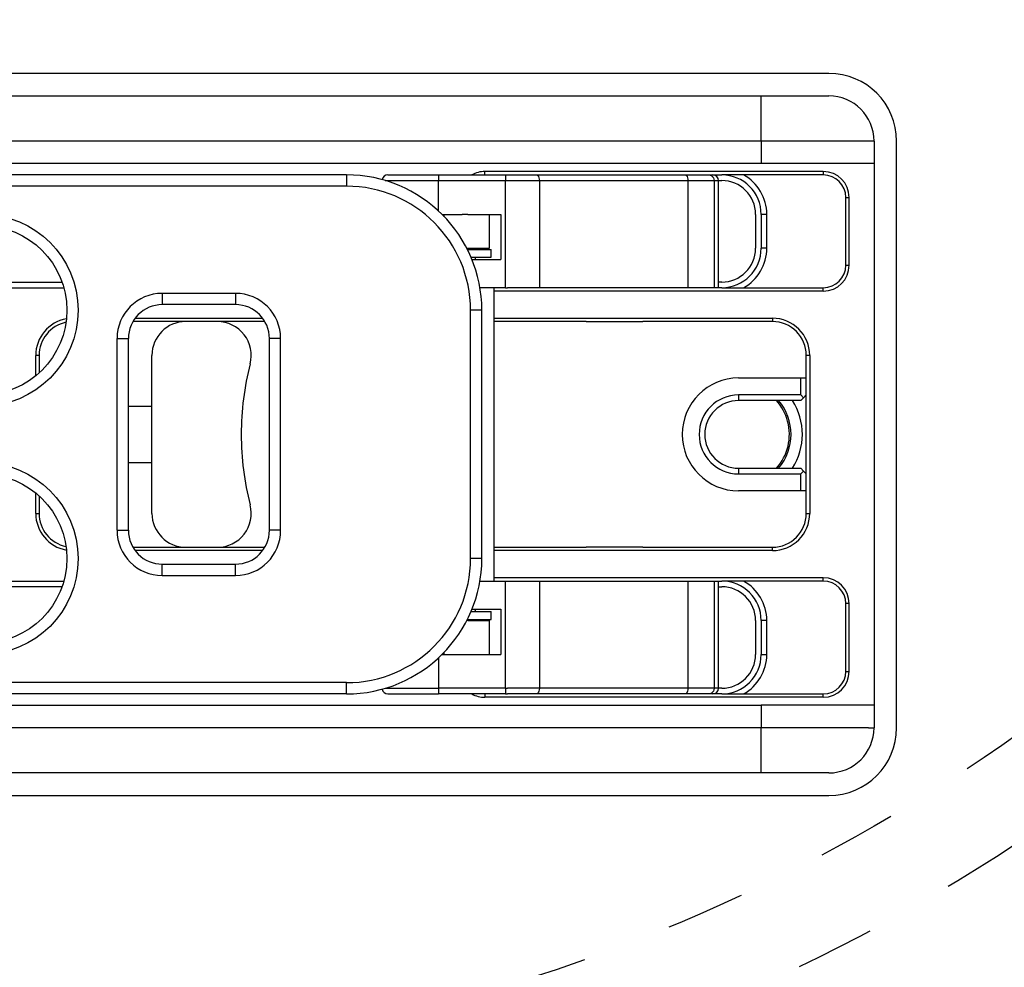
# Model space of a CAD drawing. Extents: x -1809 to 6113, y -4129 to 1471.
# Tile 169 of 197: x 5205 to 5293, y -1972 to -1888. Entities that reach past the tile are written whole.
import ezdxf

# ---------------------------------------------------------------- set-up
doc = ezdxf.new("R2010")
doc.units = 0
doc.linetypes.add('DASHED', pattern=[15, 7, -8])
doc.layers.get('0').update_dxf_attribs({"linetype": 'CONTINUOUS'})
doc.layers.add('1', color=7, linetype='CONTINUOUS')

# ---------------------------------------------------------------- blocks, each defined once
blk = doc.blocks.new('DOWEL_PIN_5X22DIN6325_1__4', base_point=(5260.562, -1914.879))
at = {"color": 1, "linetype": 'CONTINUOUS'}
blk.add_line((5255.562, -1914.879), (5260.562, -1914.879), dxfattribs=at)
blk = doc.blocks.new('DOWEL_PIN_5X22DIN6325_3__5', base_point=(5260.562, -1934.879))
at = {"color": 1, "linetype": 'CONTINUOUS'}
blk.add_line((5260.562, -1934.879), (5255.562, -1934.879), dxfattribs=at)
blk = doc.blocks.new('NEEDLE_BEARING_0509_1__6', base_point=(5261.562, -1947.379))
at = {"color": 1, "linetype": 'CONTINUOUS'}
blk.add_line((5261.562, -1947.379), (5254.562, -1947.379), dxfattribs=at)
blk = doc.blocks.new('NEEDLE_BEARING_0509_3__8', base_point=(5261.562, -1902.379))
at = {"color": 1, "linetype": 'CONTINUOUS'}
blk.add_line((5254.562, -1902.379), (5261.562, -1902.379), dxfattribs=at)
blk = doc.blocks.new('BEARING_PARTS__9', base_point=(5261.562, -1902.379))
for name, p in [('NEEDLE_BEARING_0509_3__8', (5261.562, -1902.379)), ('DOWEL_PIN_5X22DIN6325_1__4', (5260.562, -1914.879)), ('DOWEL_PIN_5X22DIN6325_3__5', (5260.562, -1934.879)), ('NEEDLE_BEARING_0509_1__6', (5261.562, -1947.379))]:
    blk.add_blockref(name, p)
blk = doc.blocks.new('PLATE_E7018-27702__10', base_point=(5281.062, -1894.879))
at = {"color": 1, "linetype": 'CONTINUOUS'}
for p, q in [((5180.062, -1894.879), (5224.062, -1894.879)), ((5224.062, -1894.879), (5226.062, -1894.879)), ((5226.062, -1894.879), (5227.062, -1894.879)), ((5227.062, -1894.879), (5229.062, -1894.879)), ((5229.062, -1894.879), (5255.562, -1894.879)), ((5255.562, -1894.879), (5257.562, -1894.879)), ((5257.562, -1894.879), (5258.062, -1894.879)), ((5258.062, -1894.879), (5258.562, -1894.879)), ((5258.562, -1894.879), (5260.562, -1894.879)), ((5260.562, -1894.879), (5271.062, -1894.879)), ((5271.062, -1894.879), (5277.062, -1894.879)), ((5281.062, -1898.879), (5280.562, -1898.879)), ((5281.062, -1898.879), (5281.062, -1900.879)), ((5281.062, -1900.879), (5281.062, -1948.879)), ((5248.562, -1901.879), (5251.151, -1901.879)), ((5248.562, -1902.379), (5251.401, -1902.379)), ((5251.151, -1901.879), (5264.322, -1901.879)), ((5251.401, -1902.379), (5254.562, -1902.379)), ((5254.562, -1902.379), (5261.562, -1902.379)), ((5261.562, -1902.379), (5264.572, -1902.379)), ((5264.322, -1901.879), (5266.413, -1901.879)), ((5264.572, -1902.379), (5266.888, -1902.379)), ((5266.413, -1901.879), (5266.777, -1901.879)), ((5266.777, -1901.879), (5267.562, -1901.879)), ((5266.888, -1902.379), (5267.277, -1902.379)), ((5267.277, -1902.379), (5267.562, -1902.379)), ((5245.062, -1905.379), (5244.562, -1905.379)), ((5270.562, -1905.379), (5270.562, -1908.379)), ((5271.062, -1905.379), (5271.062, -1908.379)), ((5271.562, -1905.379), (5271.062, -1905.379)), ((5271.562, -1908.379), (5271.562, -1905.379)), ((5244.968, -1908.379), (5245.062, -1908.379)), ((5271.562, -1908.379), (5271.062, -1908.379)), ((5251.401, -1911.879), (5248.562, -1911.879)), ((5264.572, -1911.879), (5251.401, -1911.879)), ((5266.888, -1911.879), (5264.572, -1911.879)), ((5267.277, -1911.879), (5266.888, -1911.879)), ((5267.562, -1911.379), (5267.277, -1911.379)), ((5267.562, -1911.879), (5267.277, -1911.879)), ((5248.562, -1937.879), (5251.401, -1937.879)), ((5251.401, -1937.879), (5264.572, -1937.879)), ((5264.572, -1937.879), (5266.888, -1937.879)), ((5266.888, -1937.879), (5267.277, -1937.879)), ((5267.277, -1937.879), (5267.562, -1937.879)), ((5267.277, -1938.379), (5267.562, -1938.379)), ((5245.062, -1941.379), (5244.968, -1941.379)), ((5270.562, -1941.379), (5270.562, -1944.379)), ((5271.062, -1941.379), (5271.062, -1944.379)), ((5271.562, -1941.379), (5271.062, -1941.379)), ((5271.562, -1944.379), (5271.562, -1941.379)), ((5244.562, -1944.379), (5245.062, -1944.379)), ((5271.062, -1944.379), (5271.562, -1944.379)), ((5251.401, -1947.379), (5248.562, -1947.379)), ((5251.151, -1947.879), (5248.562, -1947.879)), ((5264.322, -1947.879), (5251.151, -1947.879)), ((5254.562, -1947.379), (5251.401, -1947.379)), ((5261.562, -1947.379), (5254.562, -1947.379)), ((5264.572, -1947.379), (5261.562, -1947.379)), ((5266.413, -1947.879), (5264.322, -1947.879)), ((5266.888, -1947.379), (5264.572, -1947.379)), ((5266.777, -1947.879), (5266.413, -1947.879)), ((5267.562, -1947.879), (5266.777, -1947.879)), ((5267.277, -1947.379), (5266.888, -1947.379)), ((5267.562, -1947.379), (5267.277, -1947.379)), ((5281.062, -1948.879), (5281.062, -1950.879)), ((5280.562, -1950.879), (5281.062, -1950.879)), ((5224.062, -1954.879), (5180.062, -1954.879)), ((5226.062, -1954.879), (5224.062, -1954.879)), ((5227.062, -1954.879), (5226.062, -1954.879)), ((5229.062, -1954.879), (5227.062, -1954.879)), ((5255.562, -1954.879), (5229.062, -1954.879)), ((5257.562, -1954.879), (5255.562, -1954.879)), ((5258.062, -1954.879), (5257.562, -1954.879)), ((5258.562, -1954.879), (5258.062, -1954.879)), ((5260.562, -1954.879), (5258.562, -1954.879)), ((5271.062, -1954.879), (5260.562, -1954.879)), ((5277.062, -1954.879), (5271.062, -1954.879))]:
    blk.add_line(p, q, dxfattribs=at)
for centre, radius, start, end in [((5277.062, -1898.879), 4, 0, 90), ((5267.562, -1905.379), 3.5, 0, 90), ((5267.562, -1905.379), 3, 0, 90), ((5267.562, -1905.379), 4, 0, 61.04498), ((5248.562, -1908.379), 3.5, 180, -178.36275), ((5248.562, -1908.379), 3, 180, -178.08979), ((5267.562, -1908.379), 3, -90, 0), ((5267.562, -1908.379), 3.5, -90, 0), ((5267.562, -1908.379), 4, -61.04498, 0), ((5248.562, -1908.379), 3, -164.53399, -160.52878), ((5269.111, -1924.879), 4.6, -40.70571, 40.70571), ((5269.111, -1924.879), 5.6, -32.39237, 32.39237), ((5267.562, -1941.379), 3.5, 0, 90), ((5267.562, -1941.379), 4, 0, 61.04498), ((5267.562, -1941.379), 3, 0, 90), ((5248.562, -1941.379), 3, 160.52878, 164.53399), ((5248.562, -1941.379), 3.5, 178.36275, 180), ((5248.562, -1941.379), 3, 178.08979, 180), ((5267.562, -1944.379), 3, -90, 0), ((5267.562, -1944.379), 3.5, -90, 0), ((5267.562, -1944.379), 4, -61.04498, 0), ((5277.062, -1950.879), 4, -90, 0)]:
    blk.add_arc(centre, radius, start, end, dxfattribs=at)
blk = doc.blocks.new('PLATE_ASSY_E7018-67702__11', base_point=(5281.062, -1894.879))
for name, p in [('PLATE_E7018-27702__10', (5281.062, -1894.879)), ('BEARING_PARTS__9', (5261.562, -1902.379))]:
    blk.add_blockref(name, p)
blk = doc.blocks.new('DOWEL_PIN_5X50_DIN6325__12', base_point=(5217.062, -1922.379))
at = {"color": 1, "linetype": 'CONTINUOUS'}
for p, q in [((5187.062, -1922.379), (5189.062, -1922.379)), ((5214.971, -1922.379), (5217.062, -1922.379)), ((5187.062, -1927.379), (5189.062, -1927.379)), ((5214.971, -1927.379), (5217.062, -1927.379))]:
    blk.add_line(p, q, dxfattribs=at)
blk = doc.blocks.new('LATCH_E7018-21201_1__14', base_point=(5275.062, -1914.879))
at = {"color": 1, "linetype": 'CONTINUOUS'}
for p, q in [((5222.864, -1914.879), (5220.062, -1914.879)), ((5226.562, -1914.879), (5222.864, -1914.879)), ((5227.069, -1914.879), (5226.562, -1914.879)), ((5255.562, -1914.879), (5247.373, -1914.879)), ((5255.562, -1914.879), (5260.562, -1914.879)), ((5268.066, -1914.879), (5260.562, -1914.879)), ((5272.062, -1914.879), (5268.066, -1914.879)), ((5217.062, -1931.879), (5217.062, -1917.879)), ((5275.062, -1919.879), (5275.062, -1917.879)), ((5269.062, -1919.879), (5274.562, -1919.879)), ((5274.562, -1919.879), (5275.062, -1919.879)), ((5274.562, -1921.379), (5274.562, -1919.879)), ((5275.062, -1921.379), (5275.062, -1919.879)), ((5274.562, -1921.379), (5269.062, -1921.379)), ((5269.062, -1921.379), (5269.062, -1921.879)), ((5274.812, -1921.629), (5274.562, -1921.379)), ((5274.812, -1921.629), (5274.562, -1921.879)), ((5275.062, -1921.379), (5274.812, -1921.629)), ((5274.562, -1921.879), (5269.062, -1921.879)), ((5269.062, -1927.879), (5274.562, -1927.879)), ((5269.062, -1927.879), (5269.062, -1928.379)), ((5269.062, -1928.379), (5274.562, -1928.379)), ((5274.812, -1928.129), (5274.562, -1927.879)), ((5274.812, -1928.129), (5274.562, -1928.379)), ((5274.562, -1929.879), (5274.562, -1928.379)), ((5274.812, -1928.129), (5275.062, -1928.379)), ((5275.062, -1929.879), (5275.062, -1928.379)), ((5274.562, -1929.879), (5269.062, -1929.879)), ((5275.062, -1929.879), (5274.562, -1929.879)), ((5275.062, -1931.879), (5275.062, -1929.879)), ((5220.062, -1934.879), (5222.864, -1934.879)), ((5222.864, -1934.879), (5226.062, -1934.879)), ((5226.062, -1934.879), (5227.069, -1934.879)), ((5247.373, -1934.879), (5255.562, -1934.879)), ((5260.562, -1934.879), (5255.562, -1934.879)), ((5260.562, -1934.879), (5267.966, -1934.879)), ((5267.966, -1934.879), (5272.062, -1934.879))]:
    blk.add_line(p, q, dxfattribs=at)
for centre, radius, start, end in [((5220.062, -1917.879), 3, 90, 180), ((5222.864, -1917.879), 3, -14.47751, 90), ((5272.062, -1917.879), 3, 0, 90), ((5249.974, -1924.879), 25, 165.52249, 180), ((5269.062, -1924.879), 5, 90, -90), ((5269.062, -1924.879), 3.5, 90, -90), ((5269.062, -1924.879), 3, 90, -90), ((5249.974, -1924.879), 25, 180, -165.52249), ((5222.864, -1931.879), 3, -90, 14.47751), ((5220.062, -1931.879), 3, 180, -90), ((5272.062, -1931.879), 3, -90, 0)]:
    blk.add_arc(centre, radius, start, end, dxfattribs=at)
blk = doc.blocks.new('LOCK_ASSY__15', base_point=(5275.062, -1914.879))
for name, p in [('LATCH_E7018-21201_1__14', (5275.062, -1914.879)), ('DOWEL_PIN_5X50_DIN6325__12', (5217.062, -1922.379))]:
    blk.add_blockref(name, p)
blk = doc.blocks.new('LEVER_E7018-25001__16', base_point=(5246.303, -1901.879))
at = {"color": 1, "linetype": 'CONTINUOUS'}
for p, q in [((5217.473, -1901.879), (5169.156, -1901.879)), ((5228.34, -1901.879), (5217.473, -1901.879)), ((5229.34, -1901.879), (5228.34, -1901.879)), ((5234.303, -1901.879), (5229.34, -1901.879)), ((5234.303, -1901.879), (5234.303, -1902.879)), ((5234.303, -1902.879), (5169.156, -1902.879)), ((5217.971, -1912.379), (5217.971, -1913.379)), ((5224.471, -1912.379), (5217.971, -1912.379)), ((5224.471, -1912.379), (5224.471, -1913.379)), ((5224.471, -1913.379), (5217.971, -1913.379)), ((5245.303, -1935.879), (5245.303, -1913.879)), ((5246.303, -1913.879), (5245.303, -1913.879)), ((5246.303, -1935.879), (5246.303, -1913.879)), ((5213.971, -1916.379), (5214.971, -1916.379)), ((5213.971, -1933.379), (5213.971, -1916.379)), ((5214.971, -1933.379), (5214.971, -1916.379)), ((5228.471, -1916.379), (5227.471, -1916.379)), ((5227.471, -1933.379), (5227.471, -1916.379)), ((5228.471, -1933.379), (5228.471, -1916.379)), ((5213.971, -1933.379), (5214.971, -1933.379)), ((5228.471, -1933.379), (5227.471, -1933.379)), ((5217.971, -1936.379), (5224.471, -1936.379)), ((5217.971, -1937.379), (5217.971, -1936.379)), ((5224.471, -1937.379), (5224.471, -1936.379)), ((5246.303, -1935.879), (5245.303, -1935.879)), ((5217.971, -1937.379), (5224.471, -1937.379)), ((5234.303, -1946.879), (5169.156, -1946.879)), ((5234.303, -1947.879), (5234.303, -1946.879)), ((5217.473, -1947.879), (5169.156, -1947.879)), ((5228.34, -1947.879), (5217.473, -1947.879)), ((5229.34, -1947.879), (5228.34, -1947.879)), ((5234.303, -1947.879), (5229.34, -1947.879))]:
    blk.add_line(p, q, dxfattribs=at)
for centre, radius in [((5202.016, -1913.879), 8.5), ((5202.016, -1913.879), 7.5), ((5202.016, -1935.879), 8.5), ((5202.016, -1935.879), 7.5)]:
    blk.add_circle(centre, radius, dxfattribs=at)
for centre, radius, start, end in [((5234.303, -1913.879), 12, 0, 90), ((5234.303, -1913.879), 11, 0, 90), ((5217.971, -1916.379), 4, 90, 180), ((5224.471, -1916.379), 4, 0, 90), ((5217.971, -1916.379), 3, 90, 180), ((5224.471, -1916.379), 3, 0, 90), ((5217.971, -1933.379), 4, 180, -90), ((5217.971, -1933.379), 3, -180, -90), ((5224.471, -1933.379), 3, -90, 0), ((5224.471, -1933.379), 4, -90, 0), ((5234.303, -1935.879), 11, -90, 0), ((5234.303, -1935.879), 12, -90, 0)]:
    blk.add_arc(centre, radius, start, end, dxfattribs=at)
blk = doc.blocks.new('RETAIN_RING_DIN6799-4___18', base_point=(5247.123, -1908.479))
at = {"color": 1, "linetype": 'CONTINUOUS'}
for p, q in [((5245.019, -1908.479), (5247.123, -1908.479)), ((5247.123, -1909.179), (5247.123, -1908.479)), ((5245.344, -1909.179), (5247.123, -1909.179))]:
    blk.add_line(p, q, dxfattribs=at)
blk = doc.blocks.new('RETAIN_RING_DIN6799-4___19', base_point=(5247.123, -1940.579))
at = {"color": 1, "linetype": 'CONTINUOUS'}
for p, q in [((5245.344, -1940.579), (5247.123, -1940.579)), ((5247.123, -1941.279), (5247.123, -1940.579)), ((5245.019, -1941.279), (5247.123, -1941.279))]:
    blk.add_line(p, q, dxfattribs=at)
blk = doc.blocks.new('CAM_E7018-25002__20', base_point=(5267.277, -1901.879))
at = {"color": 1, "linetype": 'CONTINUOUS'}
for p, q in [((5237.731, -1902.379), (5242.473, -1902.379)), ((5237.973, -1901.879), (5240.273, -1901.879)), ((5240.273, -1901.879), (5242.473, -1901.879)), ((5242.473, -1901.879), (5244.673, -1901.879)), ((5242.473, -1901.879), (5242.473, -1902.379)), ((5242.473, -1905.09), (5242.473, -1902.379)), ((5242.473, -1902.379), (5248.401, -1902.379)), ((5244.673, -1901.879), (5246.562, -1901.879)), ((5246.562, -1901.879), (5248.401, -1901.879)), ((5248.401, -1901.879), (5248.562, -1901.879)), ((5248.401, -1901.879), (5248.401, -1902.379)), ((5248.401, -1902.379), (5248.562, -1902.379)), ((5248.401, -1911.879), (5248.401, -1902.379)), ((5248.562, -1901.879), (5251.151, -1901.879)), ((5248.562, -1902.379), (5251.401, -1902.379)), ((5251.151, -1901.879), (5264.322, -1901.879)), ((5251.401, -1902.379), (5251.401, -1911.879)), ((5251.401, -1902.379), (5254.562, -1902.379)), ((5254.562, -1902.379), (5261.562, -1902.379)), ((5261.562, -1902.379), (5264.572, -1902.379)), ((5264.322, -1901.879), (5266.413, -1901.879)), ((5264.572, -1902.379), (5264.572, -1911.879)), ((5264.572, -1902.379), (5266.888, -1902.379)), ((5266.413, -1901.879), (5266.777, -1901.879)), ((5266.888, -1902.379), (5266.888, -1911.879)), ((5266.888, -1902.379), (5267.277, -1902.379)), ((5267.277, -1911.879), (5267.277, -1902.379)), ((5242.773, -1905.379), (5242.973, -1905.379)), ((5242.973, -1905.379), (5244.562, -1905.379)), ((5245.062, -1905.379), (5244.562, -1905.379)), ((5245.062, -1905.379), (5245.562, -1905.379)), ((5245.562, -1905.379), (5246.973, -1905.379)), ((5246.973, -1905.379), (5247.973, -1905.379)), ((5247.973, -1905.379), (5247.973, -1909.379)), ((5245.427, -1909.379), (5247.973, -1909.379)), ((5246.562, -1911.879), (5246.135, -1911.879)), ((5247.373, -1911.879), (5246.562, -1911.879)), ((5247.373, -1911.879), (5247.373, -1937.879)), ((5248.401, -1911.879), (5247.373, -1911.879)), ((5248.401, -1911.879), (5248.562, -1911.879)), ((5251.401, -1911.879), (5248.562, -1911.879)), ((5264.572, -1911.879), (5251.401, -1911.879)), ((5266.888, -1911.879), (5264.572, -1911.879)), ((5267.277, -1911.879), (5266.888, -1911.879)), ((5246.135, -1937.879), (5246.562, -1937.879)), ((5246.562, -1937.879), (5247.373, -1937.879)), ((5247.373, -1937.879), (5248.401, -1937.879)), ((5248.401, -1937.879), (5248.562, -1937.879)), ((5248.401, -1947.379), (5248.401, -1937.879)), ((5248.562, -1937.879), (5251.401, -1937.879)), ((5251.401, -1937.879), (5264.572, -1937.879)), ((5251.401, -1937.879), (5251.401, -1947.379)), ((5264.572, -1937.879), (5266.888, -1937.879)), ((5264.572, -1937.879), (5264.572, -1947.379)), ((5266.888, -1937.879), (5267.277, -1937.879)), ((5266.888, -1937.879), (5266.888, -1947.379)), ((5267.277, -1947.379), (5267.277, -1937.879)), ((5245.427, -1940.379), (5247.973, -1940.379)), ((5247.973, -1940.379), (5247.973, -1944.379)), ((5242.773, -1944.379), (5242.973, -1944.379)), ((5242.973, -1944.379), (5244.562, -1944.379)), ((5244.562, -1944.379), (5245.062, -1944.379)), ((5245.062, -1944.379), (5245.562, -1944.379)), ((5245.562, -1944.379), (5246.973, -1944.379)), ((5246.973, -1944.379), (5247.973, -1944.379)), ((5242.473, -1944.668), (5242.473, -1947.379)), ((5237.731, -1947.379), (5242.473, -1947.379)), ((5237.973, -1947.879), (5240.273, -1947.879)), ((5240.273, -1947.879), (5242.473, -1947.879)), ((5248.401, -1947.379), (5242.473, -1947.379)), ((5242.473, -1947.379), (5242.473, -1947.879)), ((5244.673, -1947.879), (5242.473, -1947.879)), ((5246.562, -1947.879), (5244.673, -1947.879)), ((5248.401, -1947.879), (5246.562, -1947.879)), ((5248.401, -1947.379), (5248.562, -1947.379)), ((5248.401, -1947.379), (5248.401, -1947.879)), ((5248.401, -1947.879), (5248.562, -1947.879)), ((5251.401, -1947.379), (5248.562, -1947.379)), ((5251.151, -1947.879), (5248.562, -1947.879)), ((5264.322, -1947.879), (5251.151, -1947.879)), ((5254.562, -1947.379), (5251.401, -1947.379)), ((5261.562, -1947.379), (5254.562, -1947.379)), ((5264.572, -1947.379), (5261.562, -1947.379)), ((5266.413, -1947.879), (5264.322, -1947.879)), ((5266.888, -1947.379), (5264.572, -1947.379)), ((5266.777, -1947.879), (5266.413, -1947.879)), ((5267.277, -1947.379), (5266.888, -1947.379))]:
    blk.add_line(p, q, dxfattribs=at)
for centre, start, end in [((5237.973, -1902.379), 90, 171.69872), ((5266.777, -1902.379), 0, 90), ((5237.973, -1947.379), -171.69872, -90), ((5266.777, -1947.379), -90, 0)]:
    blk.add_arc(centre, 0.5, start, end, dxfattribs=at)
for points in [[(5251.151, -1901.879), (5251.195, -1901.879), (5251.238, -1901.902), (5251.314, -1901.99), (5251.345, -1902.053), (5251.389, -1902.205), (5251.401, -1902.291), (5251.401, -1902.379)], [(5264.322, -1901.879), (5264.366, -1901.879), (5264.409, -1901.902), (5264.485, -1901.99), (5264.517, -1902.053), (5264.56, -1902.205), (5264.572, -1902.291), (5264.572, -1902.379)], [(5266.413, -1901.879), (5266.496, -1901.879), (5266.578, -1901.902), (5266.723, -1901.99), (5266.783, -1902.053), (5266.866, -1902.205), (5266.888, -1902.291), (5266.888, -1902.379)], [(5251.401, -1947.379), (5251.401, -1947.467), (5251.389, -1947.553), (5251.345, -1947.705), (5251.314, -1947.768), (5251.238, -1947.856), (5251.195, -1947.879), (5251.151, -1947.879)], [(5264.572, -1947.379), (5264.572, -1947.467), (5264.56, -1947.553), (5264.517, -1947.705), (5264.485, -1947.768), (5264.409, -1947.856), (5264.366, -1947.879), (5264.322, -1947.879)], [(5266.888, -1947.379), (5266.888, -1947.467), (5266.866, -1947.553), (5266.783, -1947.705), (5266.723, -1947.768), (5266.578, -1947.856), (5266.496, -1947.879), (5266.413, -1947.879)]]:
    blk.add_open_spline(points, degree=3, knots=[0, 0, 0, 0, 1, 1, 2, 2, 3, 3, 3, 3], dxfattribs=at)
blk = doc.blocks.new('PIN_E7018-23702_1__21', base_point=(5244.973, -1901.879))
at = {"color": 1, "linetype": 'CONTINUOUS'}
for p, q in [((5240.273, -1901.879), (5242.473, -1901.879)), ((5242.473, -1901.879), (5244.673, -1901.879)), ((5244.973, -1908.389), (5244.973, -1908.379)), ((5244.973, -1941.379), (5244.973, -1941.369)), ((5240.273, -1947.879), (5242.473, -1947.879)), ((5244.673, -1947.879), (5242.473, -1947.879))]:
    blk.add_line(p, q, dxfattribs=at)
blk = doc.blocks.new('RAIL_E7018-23701_1__23', base_point=(5246.973, -1901.879))
at = {"color": 1, "linetype": 'CONTINUOUS'}
for p, q in [((5217.473, -1901.879), (5169.156, -1901.879)), ((5228.34, -1901.879), (5217.473, -1901.879)), ((5229.34, -1901.879), (5228.34, -1901.879)), ((5242.773, -1905.379), (5242.973, -1905.379)), ((5242.973, -1905.379), (5244.562, -1905.379)), ((5242.973, -1905.583), (5242.973, -1905.379)), ((5245.062, -1905.379), (5244.562, -1905.379)), ((5245.062, -1905.379), (5245.562, -1905.379)), ((5245.562, -1905.379), (5246.973, -1905.379)), ((5246.973, -1908.379), (5246.973, -1905.379)), ((5244.968, -1908.379), (5245.062, -1908.379)), ((5245.062, -1908.379), (5245.562, -1908.379)), ((5245.562, -1908.379), (5246.973, -1908.379)), ((5194.788, -1911.879), (5209.245, -1911.879)), ((5194.945, -1911.379), (5209.087, -1911.379))]:
    blk.add_line(p, q, dxfattribs=at)
blk = doc.blocks.new('RAIL_E7018-23701_2__24', base_point=(5246.973, -1937.879))
at = {"color": 1, "linetype": 'CONTINUOUS'}
for p, q in [((5194.788, -1937.879), (5209.245, -1937.879)), ((5209.087, -1938.379), (5194.945, -1938.379)), ((5245.062, -1941.379), (5244.968, -1941.379)), ((5245.062, -1941.379), (5245.562, -1941.379)), ((5245.562, -1941.379), (5246.973, -1941.379)), ((5246.973, -1944.379), (5246.973, -1941.379)), ((5242.773, -1944.379), (5242.973, -1944.379)), ((5242.973, -1944.379), (5242.973, -1944.175)), ((5242.973, -1944.379), (5244.562, -1944.379)), ((5244.562, -1944.379), (5245.062, -1944.379)), ((5245.062, -1944.379), (5245.562, -1944.379)), ((5245.562, -1944.379), (5246.973, -1944.379)), ((5217.473, -1947.879), (5169.156, -1947.879)), ((5228.34, -1947.879), (5217.473, -1947.879)), ((5229.34, -1947.879), (5228.34, -1947.879))]:
    blk.add_line(p, q, dxfattribs=at)
blk = doc.blocks.new('CLAMP_ASSY__26', base_point=(5267.277, -1901.879))
for name, p in [('RAIL_E7018-23701_1__23', (5246.973, -1901.879)), ('LEVER_E7018-25001__16', (5246.303, -1901.879)), ('CAM_E7018-25002__20', (5267.277, -1901.879)), ('PIN_E7018-23702_1__21', (5244.973, -1901.879)), ('RETAIN_RING_DIN6799-4___18', (5247.123, -1908.479)), ('RAIL_E7018-23701_2__24', (5246.973, -1937.879)), ('RETAIN_RING_DIN6799-4___19', (5247.123, -1940.579))]:
    blk.add_blockref(name, p)
blk = doc.blocks.new('PIN_E7018-23703_8__28', base_point=(5260.562, -1950.879))
at = {"color": 1, "linetype": 'CONTINUOUS'}
for p, q in [((5256.062, -1950.879), (5255.562, -1950.879)), ((5260.062, -1950.879), (5256.062, -1950.879)), ((5260.499, -1950.879), (5260.062, -1950.879)), ((5260.562, -1950.879), (5260.499, -1950.879)), ((5257.562, -1954.879), (5255.562, -1954.879)), ((5260.562, -1954.879), (5258.562, -1954.879))]:
    blk.add_line(p, q, dxfattribs=at)
blk = doc.blocks.new('PIN_E7018-23703_7__29', base_point=(5229.062, -1950.879))
at = {"color": 1, "linetype": 'CONTINUOUS'}
for p, q in [((5224.562, -1950.879), (5224.062, -1950.879)), ((5228.562, -1950.879), (5224.562, -1950.879)), ((5228.999, -1950.879), (5228.562, -1950.879)), ((5229.062, -1950.879), (5228.999, -1950.879)), ((5226.062, -1954.879), (5224.062, -1954.879)), ((5229.062, -1954.879), (5227.062, -1954.879))]:
    blk.add_line(p, q, dxfattribs=at)
blk = doc.blocks.new('PIN_E7018-23703_2__33', base_point=(5229.062, -1894.879))
at = {"color": 1, "linetype": 'CONTINUOUS'}
for p, q in [((5224.062, -1894.879), (5226.062, -1894.879)), ((5227.062, -1894.879), (5229.062, -1894.879)), ((5224.562, -1898.879), (5224.062, -1898.879)), ((5228.562, -1898.879), (5224.562, -1898.879)), ((5229.062, -1898.879), (5228.562, -1898.879))]:
    blk.add_line(p, q, dxfattribs=at)
blk = doc.blocks.new('PIN_E7018-23703_1__34', base_point=(5260.562, -1894.879))
at = {"color": 1, "linetype": 'CONTINUOUS'}
for p, q in [((5255.562, -1894.879), (5257.562, -1894.879)), ((5258.562, -1894.879), (5260.562, -1894.879)), ((5256.062, -1898.879), (5255.562, -1898.879)), ((5260.062, -1898.879), (5256.062, -1898.879)), ((5260.562, -1898.879), (5260.062, -1898.879))]:
    blk.add_line(p, q, dxfattribs=at)
blk = doc.blocks.new('LATCHPINS__35', base_point=(5260.562, -1894.879))
for name, p in [('PIN_E7018-23703_2__33', (5229.062, -1894.879)), ('PIN_E7018-23703_1__34', (5260.562, -1894.879)), ('PIN_E7018-23703_7__29', (5229.062, -1950.879)), ('PIN_E7018-23703_8__28', (5260.562, -1950.879))]:
    blk.add_blockref(name, p)
blk = doc.blocks.new('Z_STAGE_PLATE__36', base_point=(5281.062, -1894.879))
at = {"color": 1, "linetype": 'CONTINUOUS'}
for p, q in [((5180.062, -1894.879), (5224.062, -1894.879)), ((5224.062, -1894.879), (5226.062, -1894.879)), ((5226.062, -1894.879), (5227.062, -1894.879)), ((5227.062, -1894.879), (5229.062, -1894.879)), ((5229.062, -1894.879), (5255.562, -1894.879)), ((5255.562, -1894.879), (5257.562, -1894.879)), ((5257.562, -1894.879), (5258.062, -1894.879)), ((5258.062, -1894.879), (5258.562, -1894.879)), ((5258.562, -1894.879), (5260.562, -1894.879)), ((5260.562, -1894.879), (5271.062, -1894.879)), ((5271.062, -1894.879), (5277.062, -1894.879)), ((5271.062, -1898.879), (5271.062, -1894.879)), ((5224.062, -1898.879), (5180.062, -1898.879)), ((5224.562, -1898.879), (5224.062, -1898.879)), ((5228.562, -1898.879), (5224.562, -1898.879)), ((5229.062, -1898.879), (5228.562, -1898.879)), ((5255.562, -1898.879), (5229.062, -1898.879)), ((5256.062, -1898.879), (5255.562, -1898.879)), ((5260.062, -1898.879), (5256.062, -1898.879)), ((5260.562, -1898.879), (5260.062, -1898.879)), ((5271.062, -1898.879), (5260.562, -1898.879)), ((5280.562, -1898.879), (5271.062, -1898.879)), ((5271.062, -1898.879), (5271.062, -1900.879)), ((5281.062, -1898.879), (5280.562, -1898.879)), ((5281.062, -1898.879), (5281.062, -1900.879)), ((5271.062, -1900.879), (5133.062, -1900.879)), ((5246.562, -1901.879), (5246.562, -1901.579)), ((5276.562, -1901.579), (5246.562, -1901.579)), ((5281.062, -1900.879), (5271.062, -1900.879)), ((5276.562, -1901.579), (5276.562, -1901.879)), ((5281.062, -1900.879), (5281.062, -1948.879)), ((5246.562, -1901.879), (5248.401, -1901.879)), ((5248.401, -1901.879), (5248.562, -1901.879)), ((5248.562, -1901.879), (5251.151, -1901.879)), ((5251.151, -1901.879), (5264.322, -1901.879)), ((5264.322, -1901.879), (5266.413, -1901.879)), ((5266.413, -1901.879), (5266.777, -1901.879)), ((5266.777, -1901.879), (5267.562, -1901.879)), ((5276.562, -1901.879), (5267.562, -1901.879)), ((5278.562, -1909.879), (5278.562, -1903.879)), ((5278.562, -1903.879), (5278.862, -1903.879)), ((5278.862, -1909.879), (5278.862, -1903.879)), ((5278.562, -1909.879), (5278.862, -1909.879)), ((5247.373, -1911.879), (5246.562, -1911.879)), ((5248.401, -1911.879), (5247.373, -1911.879)), ((5248.401, -1911.879), (5248.562, -1911.879)), ((5251.401, -1911.879), (5248.562, -1911.879)), ((5264.572, -1911.879), (5251.401, -1911.879)), ((5266.888, -1911.879), (5264.572, -1911.879)), ((5267.277, -1911.879), (5266.888, -1911.879)), ((5267.562, -1911.879), (5267.277, -1911.879)), ((5267.562, -1911.879), (5276.562, -1911.879)), ((5276.562, -1912.179), (5276.562, -1911.879)), ((5276.562, -1912.179), (5247.373, -1912.179)), ((5215.571, -1914.579), (5226.871, -1914.579)), ((5247.373, -1914.579), (5272.062, -1914.579)), ((5272.062, -1914.579), (5272.062, -1914.879)), ((5220.062, -1914.879), (5215.373, -1914.879)), ((5222.864, -1914.879), (5220.062, -1914.879)), ((5226.562, -1914.879), (5222.864, -1914.879)), ((5227.069, -1914.879), (5226.562, -1914.879)), ((5255.562, -1914.879), (5247.373, -1914.879)), ((5255.562, -1914.879), (5260.562, -1914.879)), ((5268.066, -1914.879), (5260.562, -1914.879)), ((5272.062, -1914.879), (5268.066, -1914.879)), ((5207.062, -1917.879), (5206.762, -1917.879)), ((5206.762, -1919.687), (5206.762, -1917.879)), ((5207.062, -1917.879), (5207.062, -1919.428)), ((5275.362, -1917.879), (5275.062, -1917.879)), ((5275.062, -1919.879), (5275.062, -1917.879)), ((5275.362, -1917.879), (5275.362, -1931.879)), ((5275.062, -1921.379), (5275.062, -1919.879)), ((5275.062, -1928.379), (5275.062, -1921.379)), ((5275.062, -1929.879), (5275.062, -1928.379)), ((5206.762, -1931.879), (5206.762, -1930.071)), ((5207.062, -1930.33), (5207.062, -1931.879)), ((5275.062, -1931.879), (5275.062, -1929.879)), ((5206.762, -1931.879), (5207.062, -1931.879)), ((5275.062, -1931.879), (5275.362, -1931.879)), ((5215.373, -1934.879), (5220.062, -1934.879)), ((5226.871, -1935.179), (5215.571, -1935.179)), ((5220.062, -1934.879), (5222.864, -1934.879)), ((5222.864, -1934.879), (5226.062, -1934.879)), ((5226.062, -1934.879), (5227.069, -1934.879)), ((5247.373, -1934.879), (5255.562, -1934.879)), ((5272.062, -1935.179), (5247.373, -1935.179)), ((5260.562, -1934.879), (5255.562, -1934.879)), ((5260.562, -1934.879), (5267.966, -1934.879)), ((5267.966, -1934.879), (5272.062, -1934.879)), ((5272.062, -1935.179), (5272.062, -1934.879)), ((5246.562, -1937.879), (5247.373, -1937.879)), ((5276.562, -1937.579), (5247.373, -1937.579)), ((5247.373, -1937.879), (5248.401, -1937.879)), ((5248.401, -1937.879), (5248.562, -1937.879)), ((5248.562, -1937.879), (5251.401, -1937.879)), ((5251.401, -1937.879), (5264.572, -1937.879)), ((5264.572, -1937.879), (5266.888, -1937.879)), ((5266.888, -1937.879), (5267.277, -1937.879)), ((5267.277, -1937.879), (5267.562, -1937.879)), ((5276.562, -1937.879), (5267.562, -1937.879)), ((5276.562, -1937.879), (5276.562, -1937.579)), ((5278.562, -1945.879), (5278.562, -1939.879)), ((5278.862, -1939.879), (5278.562, -1939.879)), ((5278.862, -1945.879), (5278.862, -1939.879)), ((5278.562, -1945.879), (5278.862, -1945.879)), ((5246.562, -1947.879), (5246.562, -1948.179)), ((5248.401, -1947.879), (5246.562, -1947.879)), ((5248.401, -1947.879), (5248.562, -1947.879)), ((5251.151, -1947.879), (5248.562, -1947.879)), ((5264.322, -1947.879), (5251.151, -1947.879)), ((5266.413, -1947.879), (5264.322, -1947.879)), ((5266.777, -1947.879), (5266.413, -1947.879)), ((5267.562, -1947.879), (5266.777, -1947.879)), ((5267.562, -1947.879), (5276.562, -1947.879)), ((5276.562, -1948.179), (5276.562, -1947.879)), ((5276.562, -1948.179), (5246.562, -1948.179)), ((5133.062, -1948.879), (5271.062, -1948.879)), ((5281.062, -1948.879), (5271.062, -1948.879)), ((5271.062, -1948.879), (5271.062, -1950.879)), ((5281.062, -1948.879), (5281.062, -1950.879)), ((5224.062, -1950.879), (5180.062, -1950.879)), ((5224.562, -1950.879), (5224.062, -1950.879)), ((5228.562, -1950.879), (5224.562, -1950.879)), ((5228.999, -1950.879), (5228.562, -1950.879)), ((5229.062, -1950.879), (5228.999, -1950.879)), ((5255.562, -1950.879), (5229.062, -1950.879)), ((5256.062, -1950.879), (5255.562, -1950.879)), ((5260.062, -1950.879), (5256.062, -1950.879)), ((5260.499, -1950.879), (5260.062, -1950.879)), ((5260.562, -1950.879), (5260.499, -1950.879)), ((5271.062, -1950.879), (5260.562, -1950.879)), ((5271.062, -1954.879), (5271.062, -1950.879)), ((5280.562, -1950.879), (5271.062, -1950.879)), ((5280.562, -1950.879), (5281.062, -1950.879)), ((5224.062, -1954.879), (5180.062, -1954.879)), ((5226.062, -1954.879), (5224.062, -1954.879)), ((5227.062, -1954.879), (5226.062, -1954.879)), ((5229.062, -1954.879), (5227.062, -1954.879)), ((5255.562, -1954.879), (5229.062, -1954.879)), ((5257.562, -1954.879), (5255.562, -1954.879)), ((5258.062, -1954.879), (5257.562, -1954.879)), ((5258.562, -1954.879), (5258.062, -1954.879)), ((5260.562, -1954.879), (5258.562, -1954.879)), ((5271.062, -1954.879), (5260.562, -1954.879)), ((5277.062, -1954.879), (5271.062, -1954.879))]:
    blk.add_line(p, q, dxfattribs=at)
for centre, radius, start, end in [((5277.062, -1898.879), 4, 0, 90), ((5246.562, -1903.879), 2.3, 90, 119.59185), ((5276.562, -1903.879), 2.3, 0, 90), ((5276.562, -1903.879), 2, 0, 90), ((5276.562, -1909.879), 2, -90, 0), ((5276.562, -1909.879), 2.3, -90, 0), ((5210.062, -1917.879), 3.3, 100.1768, 180), ((5272.062, -1917.879), 3.3, 0, 90), ((5210.062, -1917.879), 3, 101.95211, 180), ((5272.062, -1917.879), 3, 0, 90), ((5210.062, -1931.879), 3.3, 180, -100.1768), ((5210.062, -1931.879), 3, 180, -101.95211), ((5272.062, -1931.879), 3, -90, 0), ((5272.062, -1931.879), 3.3, -90, 0), ((5276.562, -1939.879), 2.3, 0, 90), ((5276.562, -1939.879), 2, 0, 90), ((5276.562, -1945.879), 2, -90, 0), ((5276.562, -1945.879), 2.3, -90, 0), ((5246.562, -1945.879), 2.3, -119.59185, -90), ((5277.062, -1950.879), 4, -90, 0)]:
    blk.add_arc(centre, radius, start, end, dxfattribs=at)
blk = doc.blocks.new('Z-STAGE_ASSY__37', base_point=(5281.062, -1894.879))
for name, p in [('Z_STAGE_PLATE__36', (5281.062, -1894.879)), ('LATCHPINS__35', (5260.562, -1894.879)), ('CLAMP_ASSY__26', (5267.277, -1901.879)), ('LOCK_ASSY__15', (5275.062, -1914.879))]:
    blk.add_blockref(name, p)
blk = doc.blocks.new('E7018FA_ASSY_1__38', base_point=(5281.062, -1894.879))
for name in ['PLATE_ASSY_E7018-67702__11', 'Z-STAGE_ASSY__37']:
    blk.add_blockref(name, (5281.062, -1894.879))
blk = doc.blocks.new('E7018FA__77', base_point=(5281.062, -1688.879))
blk.add_blockref('E7018FA_ASSY_1__38', (5281.062, -1894.879))
blk = doc.blocks.new('BUSHING_E7018-21702_2__116', base_point=(5273.562, -1919.879))
at = {"color": 1, "linetype": 'CONTINUOUS'}
for radius, start, end in [(5, 90, -90), (4.5, 15, 41.81032), (4.5, -41.8103, 15)]:
    blk.add_arc((5269.062, -1924.879), radius, start, end, dxfattribs=at)
blk = doc.blocks.new('BUSHINGS_POGOTOWER__120', base_point=(5273.562, -1713.879))
blk.add_blockref('BUSHING_E7018-21702_2__116', (5273.562, -1919.879))
blk = doc.blocks.new('SMALLPARTS__186', base_point=(5452.362, -1481.879))
blk.add_blockref('BUSHINGS_POGOTOWER__120', (5273.562, -1713.879))
blk = doc.blocks.new('E7018-24101__187', base_point=(5438.862, -1521.879))
at = {"color": 1, "linetype": 'CONTINUOUS'}
for p, q in [((5277.062, -1892.879), (5127.062, -1892.879)), ((5283.062, -1950.879), (5283.062, -1898.879)), ((5127.062, -1956.879), (5277.062, -1956.879))]:
    blk.add_line(p, q, dxfattribs=at)
for centre, start, end in [((5277.062, -1898.879), 0, 90), ((5277.062, -1950.879), -90, 0)]:
    blk.add_arc(centre, 6, start, end, dxfattribs=at)
blk = doc.blocks.new('E7018-64101__188', base_point=(5452.362, -1481.879))
for name, p in [('SMALLPARTS__186', (5452.362, -1481.879)), ('E7018-24101__187', (5438.862, -1521.879))]:
    blk.add_blockref(name, p)
blk = doc.blocks.new('STIFF_ASSY_DUTBD__189', base_point=(5452.362, -1481.879))
blk.add_blockref('E7018-64101__188', (5452.362, -1481.879))
blk = doc.blocks.new('A1__190', base_point=(5452.362, -1481.879))
for name, p in [('STIFF_ASSY_DUTBD__189', (5452.362, -1481.879)), ('E7018FA__77', (5281.062, -1688.879))]:
    blk.add_blockref(name, p)
blk = doc.blocks.new('FRONT1__191', base_point=(5452.362, -1481.879))
blk.add_blockref('A1__190', (5452.362, -1481.879))
blk = doc.blocks.new('L1__192', base_point=(5452.362, -1481.879))
blk.add_blockref('FRONT1__191', (5452.362, -1481.879))
blk = doc.blocks.new('HEADPLATE_EG__1074', base_point=(4654.302, -2191.016))
at = {"layer": '1', "color": 7, "linetype": 'DASHED'}
for radius in [166.688, 158.75]:
    blk.add_circle((5202.062, -1821.879), radius, dxfattribs=at)

msp = doc.modelspace()

# ---------------------------------------------------------------- block references
msp.add_blockref('L1__192', (5452.362, -1481.879))
at = {"layer": '1'}
msp.add_blockref('HEADPLATE_EG__1074', (4654.302, -2191.016), dxfattribs=at)

doc.saveas('drawing.dxf')
